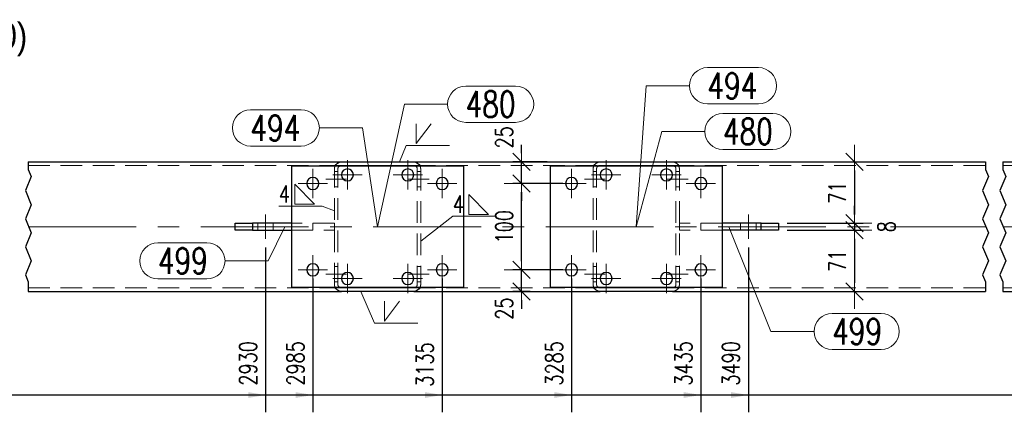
# Model space of a CAD drawing. Header units: millimetres. Extents: x -876 to 136, y 14938 to 15607.
# Tile 16 of 46: x -632 to -518, y 15411 to 15457. Entities that reach past the tile are written whole.
import ezdxf

# ---------------------------------------------------------------- set-up
doc = ezdxf.new("R2010")
doc.units = ezdxf.units.MM
doc.header["$LTSCALE"] = 10
doc.linetypes.add('HIDDEN', pattern=[0.375, 0.25, -0.125])
doc.linetypes.add('MITTE', pattern=[2, 1.25, -0.25, 0.25, -0.25])
doc.layers.get('Defpoints').update_dxf_attribs({"color": 1})
for name, color, linetype, lineweight in [('PS_DIM', 4, 'Continuous', 13), ('PS_Hidden', 2, 'HIDDEN', 9), ('PS_Mid', 5, 'MITTE', 15), ('PS_Pos', 1, 'Continuous', 15), ('PS_Shape', 161, 'Continuous', 30), ('PS_SOLID', 7, 'Continuous', 30), ('PS_TEXT', 3, 'Continuous', 18), ('PS_Weld', 1, 'Continuous', 9)]:
    doc.layers.add(name, color=color, linetype=linetype, lineweight=lineweight)
doc.styles.add('gil', font='txt', dxfattribs={"width": 0.9})
doc.styles.add('simplex', font='simplex.shx', dxfattribs={"width": 0.75})
doc.dimstyles.new('1_10_GŁ_DS1-LS10', dxfattribs={"dimtxt": 2, "dimasz": 2, "dimexe": 2, "dimexo": 1, "dimgap": 1, "dimtad": 1, "dimjust": 4, "dimdec": 0, "dimlfac": 10, "dimtxsty": 'simplex', "dimblk1": 'NONE', "dimsah": 1, "dimcen": 2, "dimclrd": 256, "dimclre": 256, "dimclrt": 3, "dimadec": 1, "dimazin": 0, "dimtfac": 1, "dimtdec": 0, "dimtmove": 2, "dimatfit": 3, "dimfxl": 1, "dimarcsym": 0})
doc.dimstyles.new('1_10_SC', dxfattribs={"dimtxt": 2, "dimasz": 1, "dimexe": 1, "dimexo": 1, "dimgap": 1, "dimtad": 1, "dimdec": 0, "dimlfac": 10, "dimtxsty": 'simplex', "dimblk": 'dimznak', "dimcen": 2, "dimclrd": 256, "dimclre": 256, "dimclrt": 3, "dimadec": 1, "dimazin": 0, "dimtfac": 1, "dimtdec": 0, "dimtix": 1, "dimtmove": 2, "dimatfit": 3, "dimldrblk": 'dim-grot', "dimfxl": 1, "dimarcsym": 0})

# ---------------------------------------------------------------- blocks, each defined once
blk = doc.blocks.new('*D31')
at = {"layer": 'Defpoints', "color": 0, "transparency": 16777216}
for p in [(-603.42, 15431.21), (-676.12, 15425.11), (-603.42, 15413.11)]:
    blk.add_point(p, dxfattribs=at)
at = {"layer": 'PS_DIM', "lineweight": -2, "transparency": 16777216}
for p, q in [((-603.42, 15430.21), (-603.42, 15411.11)), ((-676.12, 15424.11), (-676.12, 15411.11)), ((-676.12, 15413.11), (-605.42, 15413.11))]:
    blk.add_line(p, q, dxfattribs=at)
at = {"layer": 'PS_DIM', "transparency": 16777216}
blk.add_solid([(-605.42, 15413.44), (-605.42, 15412.77), (-603.42, 15413.11)], dxfattribs=at)
at = {"layer": 'PS_DIM', "color": 3, "transparency": 16777216, "insert": (-605.44, 15416.77), "char_height": 2, "attachment_point": 5, "rotation": 90, "style": 'simplex'}
blk.add_mtext('2930', dxfattribs=at)
blk = doc.blocks.new('_None')
blk = doc.blocks.new('*D32')
at = {"layer": 'Defpoints', "color": 0, "transparency": 16777216}
for p in [(-597.92, 15427.61), (-676.12, 15425.11), (-597.92, 15413.11)]:
    blk.add_point(p, dxfattribs=at)
at = {"layer": 'PS_DIM', "lineweight": -2, "transparency": 16777216}
for p, q in [((-597.92, 15426.61), (-597.92, 15411.11)), ((-676.12, 15424.11), (-676.12, 15411.11)), ((-676.12, 15413.11), (-599.92, 15413.11))]:
    blk.add_line(p, q, dxfattribs=at)
at = {"layer": 'PS_DIM', "transparency": 16777216}
blk.add_solid([(-599.92, 15413.44), (-599.92, 15412.77), (-597.92, 15413.11)], dxfattribs=at)
at = {"layer": 'PS_DIM', "color": 3, "transparency": 16777216, "insert": (-599.94, 15416.77), "char_height": 2, "attachment_point": 5, "rotation": 90, "style": 'simplex'}
blk.add_mtext('2985', dxfattribs=at)
blk = doc.blocks.new('*D33')
at = {"layer": 'Defpoints', "color": 0, "transparency": 16777216}
for p in [(-582.92, 15427.61), (-676.12, 15425.11), (-582.92, 15413.11)]:
    blk.add_point(p, dxfattribs=at)
at = {"layer": 'PS_DIM', "lineweight": -2, "transparency": 16777216}
for p, q in [((-582.92, 15426.61), (-582.92, 15411.11)), ((-676.12, 15424.11), (-676.12, 15411.11)), ((-676.12, 15413.11), (-584.92, 15413.11))]:
    blk.add_line(p, q, dxfattribs=at)
at = {"layer": 'PS_DIM', "transparency": 16777216}
blk.add_solid([(-584.92, 15413.44), (-584.92, 15412.77), (-582.92, 15413.11)], dxfattribs=at)
at = {"layer": 'PS_DIM', "color": 3, "transparency": 16777216, "insert": (-584.94, 15416.63), "char_height": 2, "attachment_point": 5, "rotation": 90, "style": 'simplex'}
blk.add_mtext('3135', dxfattribs=at)
blk = doc.blocks.new('*D34')
at = {"layer": 'Defpoints', "color": 0, "transparency": 16777216}
for p in [(-567.92, 15427.61), (-676.12, 15425.11), (-567.92, 15413.11)]:
    blk.add_point(p, dxfattribs=at)
at = {"layer": 'PS_DIM', "lineweight": -2, "transparency": 16777216}
for p, q in [((-567.92, 15426.61), (-567.92, 15411.11)), ((-676.12, 15424.11), (-676.12, 15411.11)), ((-676.12, 15413.11), (-569.92, 15413.11))]:
    blk.add_line(p, q, dxfattribs=at)
at = {"layer": 'PS_DIM', "transparency": 16777216}
blk.add_solid([(-569.92, 15413.44), (-569.92, 15412.77), (-567.92, 15413.11)], dxfattribs=at)
at = {"layer": 'PS_DIM', "color": 3, "transparency": 16777216, "insert": (-569.94, 15416.77), "char_height": 2, "attachment_point": 5, "rotation": 90, "style": 'simplex'}
blk.add_mtext('3285', dxfattribs=at)
blk = doc.blocks.new('*D35')
at = {"layer": 'Defpoints', "color": 0, "transparency": 16777216}
for p in [(-552.92, 15427.61), (-676.12, 15425.11), (-552.92, 15413.11)]:
    blk.add_point(p, dxfattribs=at)
at = {"layer": 'PS_DIM', "lineweight": -2, "transparency": 16777216}
for p, q in [((-552.92, 15426.61), (-552.92, 15411.11)), ((-676.12, 15424.11), (-676.12, 15411.11)), ((-676.12, 15413.11), (-554.92, 15413.11))]:
    blk.add_line(p, q, dxfattribs=at)
at = {"layer": 'PS_DIM', "transparency": 16777216}
blk.add_solid([(-554.92, 15413.44), (-554.92, 15412.77), (-552.92, 15413.11)], dxfattribs=at)
at = {"layer": 'PS_DIM', "color": 3, "transparency": 16777216, "insert": (-554.94, 15416.77), "char_height": 2, "attachment_point": 5, "rotation": 90, "style": 'simplex'}
blk.add_mtext('3435', dxfattribs=at)
blk = doc.blocks.new('*D36')
at = {"layer": 'Defpoints', "color": 0, "transparency": 16777216}
for p in [(-547.42, 15431.21), (-676.12, 15425.11), (-547.42, 15413.11)]:
    blk.add_point(p, dxfattribs=at)
at = {"layer": 'PS_DIM', "lineweight": -2, "transparency": 16777216}
for p, q in [((-547.42, 15430.21), (-547.42, 15411.11)), ((-676.12, 15424.11), (-676.12, 15411.11)), ((-676.12, 15413.11), (-549.42, 15413.11))]:
    blk.add_line(p, q, dxfattribs=at)
at = {"layer": 'PS_DIM', "transparency": 16777216}
blk.add_solid([(-549.42, 15413.44), (-549.42, 15412.77), (-547.42, 15413.11)], dxfattribs=at)
at = {"layer": 'PS_DIM', "color": 3, "transparency": 16777216, "insert": (-549.44, 15416.77), "char_height": 2, "attachment_point": 5, "rotation": 90, "style": 'simplex'}
blk.add_mtext('3490', dxfattribs=at)
blk = doc.blocks.new('*D37')
at = {"layer": 'Defpoints', "color": 0, "transparency": 16777216}
for p in [(-469.92, 15429.61), (-676.12, 15425.11), (-469.92, 15413.11)]:
    blk.add_point(p, dxfattribs=at)
at = {"layer": 'PS_DIM', "lineweight": -2, "transparency": 16777216}
for p, q in [((-469.92, 15428.61), (-469.92, 15411.11)), ((-676.12, 15424.11), (-676.12, 15411.11)), ((-676.12, 15413.11), (-471.92, 15413.11))]:
    blk.add_line(p, q, dxfattribs=at)
at = {"layer": 'PS_DIM', "transparency": 16777216}
blk.add_solid([(-471.92, 15413.44), (-471.92, 15412.77), (-469.92, 15413.11)], dxfattribs=at)
at = {"layer": 'PS_DIM', "color": 3, "transparency": 16777216, "insert": (-471.94, 15416.77), "char_height": 2, "attachment_point": 5, "rotation": 90, "style": 'simplex'}
blk.add_mtext('6668', dxfattribs=at)
blk = doc.blocks.new('*D38')
at = {"layer": 'Defpoints', "color": 0, "transparency": 16777216}
for p in [(-467.42, 15427.11), (-676.12, 15425.11), (-467.42, 15413.11)]:
    blk.add_point(p, dxfattribs=at)
at = {"layer": 'PS_DIM', "lineweight": -2, "transparency": 16777216}
for p, q in [((-467.42, 15426.11), (-467.42, 15411.11)), ((-676.12, 15424.11), (-676.12, 15411.11)), ((-676.12, 15413.11), (-469.42, 15413.11))]:
    blk.add_line(p, q, dxfattribs=at)
at = {"layer": 'PS_DIM', "transparency": 16777216}
blk.add_solid([(-469.42, 15413.44), (-469.42, 15412.77), (-467.42, 15413.11)], dxfattribs=at)
at = {"layer": 'PS_DIM', "color": 3, "transparency": 16777216, "insert": (-465.4, 15416.77), "char_height": 2, "attachment_point": 5, "rotation": 90, "style": 'simplex'}
blk.add_mtext('6693', dxfattribs=at)
blk = doc.blocks.new('dimznak')
at = {"color": 0}
for points in [[(0, 2), (0, -2)], [(-2, 0), (2, 0)]]:
    blk.add_lwpolyline(points, dxfattribs=at)
at = {"color": 2}
blk.add_lwpolyline([(1, 1), (-1, -1)], dxfattribs=at)
blk = doc.blocks.new('*D39')
at = {"layer": 'Defpoints', "color": 0, "transparency": 16777216}
for p in [(-540.2, 15440.11), (-543.92, 15433.01), (-535.1, 15433.01)]:
    blk.add_point(p, dxfattribs=at)
at = {"layer": 'PS_DIM', "lineweight": -2, "transparency": 16777216}
for p, q in [((-539.2, 15440.11), (-534.1, 15440.11)), ((-535.1, 15439.11), (-535.1, 15434.01)), ((-542.92, 15433.01), (-534.1, 15433.01))]:
    blk.add_line(p, q, dxfattribs=at)
for p, rotation in [((-535.1, 15440.11), 90), ((-535.1, 15433.01), 270)]:
    blk.add_blockref('dimznak', p, dxfattribs=dict(at, rotation=rotation))
at = {"layer": 'PS_DIM', "color": 3, "transparency": 16777216, "insert": (-537.1, 15436.56), "char_height": 2, "attachment_point": 5, "rotation": 90, "style": 'simplex'}
blk.add_mtext('71', dxfattribs=at)
blk = doc.blocks.new('dim-grot')
blk.add_hatch(color=256).paths.add_polyline_path([(0, 0), (-2, 0.5), (-2, -0.5)])
blk.add_lwpolyline([(0, 0), (-2, 0.5), (-2, -0.5), (0, 0)])
blk = doc.blocks.new('*D40')
at = {"layer": 'Defpoints', "color": 0, "transparency": 16777216}
for p in [(-543.92, 15433.01), (-543.92, 15432.21), (-535.1, 15432.21)]:
    blk.add_point(p, dxfattribs=at)
at = {"layer": 'PS_DIM', "lineweight": -2, "transparency": 16777216}
for p, q in [((-535.1, 15434.01), (-535.1, 15435.01)), ((-542.92, 15433.01), (-534.1, 15433.01)), ((-535.1, 15433.01), (-535.1, 15432.21)), ((-542.92, 15432.21), (-534.1, 15432.21)), ((-535.1, 15431.21), (-535.1, 15430.21))]:
    blk.add_line(p, q, dxfattribs=at)
for p, rotation in [((-535.1, 15433.01), 270), ((-535.1, 15432.21), 90)]:
    blk.add_blockref('dimznak', p, dxfattribs=dict(at, rotation=rotation))
at = {"layer": 'PS_DIM', "color": 3, "transparency": 16777216, "insert": (-531.39, 15432.61), "char_height": 2, "attachment_point": 5, "rotation": 90, "style": 'simplex'}
blk.add_mtext('8', dxfattribs=at)
blk = doc.blocks.new('*D41')
at = {"layer": 'Defpoints', "color": 0, "transparency": 16777216}
for p in [(-543.92, 15432.21), (-542.51, 15425.11), (-535.1, 15425.11)]:
    blk.add_point(p, dxfattribs=at)
at = {"layer": 'PS_DIM', "lineweight": -2, "transparency": 16777216}
for p, q in [((-542.92, 15432.21), (-534.1, 15432.21)), ((-535.1, 15431.21), (-535.1, 15426.11)), ((-541.51, 15425.11), (-534.1, 15425.11))]:
    blk.add_line(p, q, dxfattribs=at)
for p, rotation in [((-535.1, 15432.21), 90), ((-535.1, 15425.11), 270)]:
    blk.add_blockref('dimznak', p, dxfattribs=dict(at, rotation=rotation))
at = {"layer": 'PS_DIM', "color": 3, "transparency": 16777216, "insert": (-537.1, 15428.66), "char_height": 2, "attachment_point": 5, "rotation": 90, "style": 'simplex'}
blk.add_mtext('71', dxfattribs=at)
blk = doc.blocks.new('*D42')
at = {"layer": 'Defpoints', "color": 0, "transparency": 16777216}
for p in [(-573.74, 15427.61), (-567.92, 15427.61), (-571.74, 15425.11)]:
    blk.add_point(p, dxfattribs=at)
at = {"layer": 'PS_DIM', "lineweight": -2, "transparency": 16777216}
for p, q in [((-573.74, 15428.61), (-573.74, 15429.61)), ((-568.92, 15427.61), (-574.74, 15427.61)), ((-573.74, 15425.11), (-573.74, 15427.61)), ((-572.74, 15425.11), (-574.74, 15425.11)), ((-573.74, 15424.11), (-573.74, 15423.11))]:
    blk.add_line(p, q, dxfattribs=at)
for p, rotation in [((-573.74, 15427.61), 270), ((-573.74, 15425.11), 90)]:
    blk.add_blockref('dimznak', p, dxfattribs=dict(at, rotation=rotation))
at = {"layer": 'PS_DIM', "color": 3, "transparency": 16777216, "insert": (-575.74, 15423.12), "char_height": 2, "attachment_point": 5, "rotation": 90, "style": 'simplex'}
blk.add_mtext('25', dxfattribs=at)
blk = doc.blocks.new('*D43')
at = {"layer": 'Defpoints', "color": 0, "transparency": 16777216}
for p in [(-573.74, 15437.61), (-567.92, 15437.61), (-567.92, 15427.61)]:
    blk.add_point(p, dxfattribs=at)
at = {"layer": 'PS_DIM', "lineweight": -2, "transparency": 16777216}
for p, q in [((-568.92, 15437.61), (-574.74, 15437.61)), ((-573.74, 15428.61), (-573.74, 15436.61)), ((-568.92, 15427.61), (-574.74, 15427.61))]:
    blk.add_line(p, q, dxfattribs=at)
for p, rotation in [((-573.74, 15437.61), 90), ((-573.74, 15427.61), 270)]:
    blk.add_blockref('dimznak', p, dxfattribs=dict(at, rotation=rotation))
at = {"layer": 'PS_DIM', "color": 3, "transparency": 16777216, "insert": (-575.74, 15432.61), "char_height": 2, "attachment_point": 5, "rotation": 90, "style": 'simplex'}
blk.add_mtext('100', dxfattribs=at)
blk = doc.blocks.new('*D44')
at = {"layer": 'Defpoints', "color": 0, "transparency": 16777216}
for p in [(-573.74, 15440.11), (-569.76, 15440.11), (-567.92, 15437.61)]:
    blk.add_point(p, dxfattribs=at)
at = {"layer": 'PS_DIM', "lineweight": -2, "transparency": 16777216}
for p, q in [((-573.74, 15441.11), (-573.74, 15442.11)), ((-570.76, 15440.11), (-574.74, 15440.11)), ((-573.74, 15437.61), (-573.74, 15440.11)), ((-568.92, 15437.61), (-574.74, 15437.61)), ((-573.74, 15436.61), (-573.74, 15435.61))]:
    blk.add_line(p, q, dxfattribs=at)
for p, rotation in [((-573.74, 15440.11), 270), ((-573.74, 15437.61), 90)]:
    blk.add_blockref('dimznak', p, dxfattribs=dict(at, rotation=rotation))
at = {"layer": 'PS_DIM', "color": 3, "transparency": 16777216, "insert": (-575.74, 15442.96), "char_height": 2, "attachment_point": 5, "rotation": 90, "style": 'simplex'}
blk.add_mtext('25', dxfattribs=at)
blk = doc.blocks.new('*X476')
at = {"color": 3, "style": 'gil', "width": 0.9}
for s, p in [('RS.441 Widok z przodu (Sc1:10)', (-683.62, 15453.24, 0.8)), ('RYGIEL ŚCIENNY (1 x)', (-683.62, 15448.24, 0.8))]:
    blk.add_text(s, height=3, dxfattribs=at).set_placement(p)
blk = doc.blocks.new('*X487')
at = {"color": 1}
for p, q in [((-630.92, 15440.11), (-630.92, 15439.22)), ((-519.92, 15440.11), (-519.92, 15439.22)), ((-517.92, 15440.11), (-517.92, 15439.22)), ((-630.58, 15438.41), (-631.26, 15436.79)), ((-630.92, 15439.22), (-630.58, 15438.41)), ((-519.58, 15438.41), (-520.26, 15436.79)), ((-519.92, 15439.22), (-519.58, 15438.41)), ((-517.58, 15438.41), (-518.26, 15436.79)), ((-517.92, 15439.22), (-517.58, 15438.41)), ((-631.26, 15436.79), (-630.58, 15435.16)), ((-520.26, 15436.79), (-519.58, 15435.16)), ((-518.26, 15436.79), (-517.58, 15435.16)), ((-630.58, 15435.16), (-631.26, 15433.53)), ((-519.58, 15435.16), (-520.26, 15433.53)), ((-517.58, 15435.16), (-518.26, 15433.53)), ((-631.26, 15433.53), (-630.58, 15431.91)), ((-520.26, 15433.53), (-519.58, 15431.91)), ((-518.26, 15433.53), (-517.58, 15431.91)), ((-630.58, 15431.91), (-631.26, 15430.28)), ((-519.58, 15431.91), (-520.26, 15430.28)), ((-517.58, 15431.91), (-518.26, 15430.28)), ((-631.26, 15430.28), (-630.58, 15428.66)), ((-520.26, 15430.28), (-519.58, 15428.66)), ((-518.26, 15430.28), (-517.58, 15428.66)), ((-630.58, 15428.66), (-631.26, 15427.03)), ((-519.58, 15428.66), (-520.26, 15427.03)), ((-517.58, 15428.66), (-518.26, 15427.03)), ((-631.26, 15427.03), (-630.92, 15426.22)), ((-520.26, 15427.03), (-519.92, 15426.22)), ((-518.26, 15427.03), (-517.92, 15426.22)), ((-630.92, 15426.22), (-630.92, 15425.11)), ((-519.92, 15426.22), (-519.92, 15425.11)), ((-517.92, 15426.22), (-517.92, 15425.11))]:
    blk.add_line(p, q, dxfattribs=at)
at = {"layer": 'PS_Hidden', "color": 2, "linetype": 'HIDDEN'}
for p, q in [((-630.92, 15439.71), (-594.62, 15439.71)), ((-586.22, 15439.71), (-564.62, 15439.71)), ((-556.22, 15439.71), (-519.92, 15439.71)), ((-517.92, 15439.71), (-474.92, 15439.71)), ((-595.42, 15425.91), (-595.42, 15439.31)), ((-595.42, 15439.01), (-595.02, 15439.01)), ((-595.02, 15425.91), (-595.02, 15439.31)), ((-585.82, 15439.31), (-585.82, 15425.91)), ((-585.82, 15439.01), (-585.42, 15439.01)), ((-585.42, 15439.31), (-585.42, 15425.91)), ((-565.42, 15425.91), (-565.42, 15439.31)), ((-565.42, 15439.01), (-565.02, 15439.01)), ((-565.02, 15425.91), (-565.02, 15439.31)), ((-555.82, 15439.31), (-555.82, 15425.91)), ((-555.82, 15439.01), (-555.42, 15439.01)), ((-555.42, 15439.31), (-555.42, 15425.91)), ((-595.42, 15437.21), (-595.02, 15437.21)), ((-585.82, 15437.21), (-585.42, 15437.21)), ((-565.42, 15437.21), (-565.02, 15437.21)), ((-555.82, 15437.21), (-555.42, 15437.21)), ((-604.32, 15432.21), (-604.32, 15433.01)), ((-602.52, 15432.21), (-602.52, 15433.01)), ((-595.42, 15433.01), (-600.42, 15433.01)), ((-597.92, 15433.01), (-597.92, 15432.21)), ((-595.42, 15432.21), (-595.42, 15433.01)), ((-555.42, 15432.21), (-555.42, 15433.01)), ((-550.42, 15433.01), (-555.42, 15433.01)), ((-552.92, 15432.21), (-552.92, 15433.01)), ((-548.32, 15432.21), (-548.32, 15433.01)), ((-546.52, 15432.21), (-546.52, 15433.01)), ((-600.42, 15432.21), (-595.42, 15432.21)), ((-550.42, 15432.21), (-555.42, 15432.21)), ((-595.42, 15428.01), (-595.02, 15428.01)), ((-585.82, 15428.01), (-585.42, 15428.01)), ((-565.42, 15428.01), (-565.02, 15428.01)), ((-555.82, 15428.01), (-555.42, 15428.01)), ((-595.42, 15426.21), (-595.02, 15426.21)), ((-585.82, 15426.21), (-585.42, 15426.21)), ((-565.42, 15426.21), (-565.02, 15426.21)), ((-555.82, 15426.21), (-555.42, 15426.21)), ((-630.92, 15425.51), (-594.62, 15425.51)), ((-586.22, 15425.51), (-564.62, 15425.51)), ((-556.22, 15425.51), (-519.92, 15425.51)), ((-517.92, 15425.51), (-474.92, 15425.51))]:
    blk.add_line(p, q, dxfattribs=at)
at = {"layer": 'PS_Hidden', "extrusion": (0, 0, -1)}
for centre, radius, start, end in [((594.62, 15439.31), 0.8, 0, 22.0243), ((594.62, 15439.31), 0.4, 0, 48.5904), ((586.22, 15439.31), 0.4, 131.4096, 180), ((586.22, 15439.31), 0.8, 157.9757, 180), ((564.62, 15439.31), 0.8, 0, 22.0243), ((564.62, 15439.31), 0.4, 0, 48.5904), ((556.22, 15439.31), 0.4, 131.4096, 180), ((556.22, 15439.31), 0.8, 157.9757, 180), ((594.62, 15425.91), 0.8, 337.9757, 0), ((594.62, 15425.91), 0.4, 311.4096, 360), ((586.22, 15425.91), 0.4, 180, 228.5904), ((586.22, 15425.91), 0.8, 180, 202.0243), ((564.62, 15425.91), 0.8, 337.9757, 0), ((564.62, 15425.91), 0.4, 311.4096, 360), ((556.22, 15425.91), 0.4, 180, 228.5904), ((556.22, 15425.91), 0.8, 180, 202.0243)]:
    blk.add_arc(centre, radius, start, end, dxfattribs=at)
at = {"layer": 'PS_Mid', "color": 5, "linetype": 'MITTE'}
for p, q in [((-593.92, 15440.31), (-593.92, 15436.91)), ((-586.92, 15440.31), (-586.92, 15436.91)), ((-563.92, 15440.31), (-563.92, 15436.91)), ((-556.92, 15440.31), (-556.92, 15436.91)), ((-597.92, 15439.31), (-597.92, 15435.91)), ((-592.22, 15438.61), (-595.62, 15438.61)), ((-585.22, 15438.61), (-588.62, 15438.61)), ((-582.92, 15439.31), (-582.92, 15435.91)), ((-567.92, 15439.31), (-567.92, 15435.91)), ((-562.22, 15438.61), (-565.62, 15438.61)), ((-555.22, 15438.61), (-558.62, 15438.61)), ((-552.92, 15439.31), (-552.92, 15435.91)), ((-596.22, 15437.61), (-599.62, 15437.61)), ((-594.02, 15438.11), (-596.42, 15438.11)), ((-584.42, 15438.11), (-586.82, 15438.11)), ((-581.22, 15437.61), (-584.62, 15437.61)), ((-566.22, 15437.61), (-569.62, 15437.61)), ((-564.02, 15438.11), (-566.42, 15438.11)), ((-554.42, 15438.11), (-556.82, 15438.11)), ((-551.22, 15437.61), (-554.62, 15437.61)), ((-603.42, 15434.01), (-603.42, 15431.21)), ((-547.42, 15434.01), (-547.42, 15431.21)), ((-630.92, 15432.61), (-519.92, 15432.61)), ((-590.42, 15432.61), (-590.42, 15432.61)), ((-560.42, 15432.61), (-560.42, 15432.61)), ((-517.92, 15432.61), (-469.92, 15432.61)), ((-597.92, 15429.31), (-597.92, 15425.91)), ((-582.92, 15429.31), (-582.92, 15425.91)), ((-567.92, 15429.31), (-567.92, 15425.91)), ((-552.92, 15429.31), (-552.92, 15425.91)), ((-593.92, 15428.31), (-593.92, 15424.91)), ((-586.92, 15428.31), (-586.92, 15424.91)), ((-563.92, 15428.31), (-563.92, 15424.91)), ((-556.92, 15428.31), (-556.92, 15424.91)), ((-596.22, 15427.61), (-599.62, 15427.61)), ((-594.02, 15427.11), (-596.42, 15427.11)), ((-584.42, 15427.11), (-586.82, 15427.11)), ((-581.22, 15427.61), (-584.62, 15427.61)), ((-566.22, 15427.61), (-569.62, 15427.61)), ((-564.02, 15427.11), (-566.42, 15427.11)), ((-554.42, 15427.11), (-556.82, 15427.11)), ((-551.22, 15427.61), (-554.62, 15427.61)), ((-592.22, 15426.61), (-595.62, 15426.61)), ((-585.22, 15426.61), (-588.62, 15426.61)), ((-562.22, 15426.61), (-565.62, 15426.61)), ((-555.22, 15426.61), (-558.62, 15426.61))]:
    blk.add_line(p, q, dxfattribs=at)
at = {"layer": 'PS_SOLID', "color": 7, "linetype": 'Continuous'}
for p, q in [((-630.92, 15440.11), (-594.62, 15440.11)), ((-600.42, 15439.61), (-600.42, 15425.61)), ((-580.42, 15439.61), (-600.42, 15439.61)), ((-594.62, 15440.11), (-586.22, 15440.11)), ((-594.62, 15439.71), (-586.22, 15439.71)), ((-586.22, 15440.11), (-564.62, 15440.11)), ((-580.42, 15425.61), (-580.42, 15439.61)), ((-570.42, 15439.61), (-570.42, 15425.61)), ((-550.42, 15439.61), (-570.42, 15439.61)), ((-564.62, 15440.11), (-556.22, 15440.11)), ((-564.62, 15439.71), (-556.22, 15439.71)), ((-556.22, 15440.11), (-519.92, 15440.11)), ((-550.42, 15425.61), (-550.42, 15439.61)), ((-517.92, 15440.11), (-474.92, 15440.11)), ((-606.92, 15432.21), (-606.92, 15433.01)), ((-606.92, 15433.01), (-604.92, 15433.01)), ((-604.92, 15433.01), (-604.92, 15432.21)), ((-600.42, 15433.01), (-604.92, 15433.01)), ((-545.92, 15433.01), (-550.42, 15433.01)), ((-545.92, 15432.21), (-545.92, 15433.01)), ((-545.92, 15433.01), (-543.92, 15433.01)), ((-543.92, 15433.01), (-543.92, 15432.21)), ((-604.92, 15432.21), (-606.92, 15432.21)), ((-604.92, 15432.21), (-600.42, 15432.21)), ((-545.92, 15432.21), (-550.42, 15432.21)), ((-543.92, 15432.21), (-545.92, 15432.21)), ((-630.92, 15425.11), (-594.62, 15425.11)), ((-600.42, 15425.61), (-580.42, 15425.61)), ((-586.22, 15425.51), (-594.62, 15425.51)), ((-586.22, 15425.11), (-594.62, 15425.11)), ((-586.22, 15425.11), (-564.62, 15425.11)), ((-570.42, 15425.61), (-550.42, 15425.61)), ((-556.22, 15425.51), (-564.62, 15425.51)), ((-556.22, 15425.11), (-564.62, 15425.11)), ((-556.22, 15425.11), (-519.92, 15425.11)), ((-517.92, 15425.11), (-474.92, 15425.11))]:
    blk.add_line(p, q, dxfattribs=at)
at = {"layer": 'PS_SOLID', "color": 7, "extrusion": (0, 0, -1)}
for centre in [(597.92, 15437.61), (593.92, 15438.61), (586.92, 15438.61), (582.92, 15437.61), (567.92, 15437.61), (563.92, 15438.61), (556.92, 15438.61), (552.92, 15437.61), (597.92, 15427.61), (582.92, 15427.61), (567.92, 15427.61), (552.92, 15427.61), (593.92, 15426.61), (586.92, 15426.61), (563.92, 15426.61), (556.92, 15426.61)]:
    blk.add_circle(centre, 0.7, dxfattribs=at)
at = {"layer": 'PS_SOLID', "extrusion": (0, 0, -1)}
for centre, radius, start, end in [((594.62, 15439.31), 0.8, 22.0243, 90), ((594.62, 15439.31), 0.4, 48.5904, 90), ((586.22, 15439.31), 0.8, 90, 157.9757), ((586.22, 15439.31), 0.4, 90, 131.4096), ((564.62, 15439.31), 0.8, 22.0243, 90), ((564.62, 15439.31), 0.4, 48.5904, 90), ((556.22, 15439.31), 0.8, 90, 157.9757), ((556.22, 15439.31), 0.4, 90, 131.4096), ((594.62, 15425.91), 0.8, 270, 337.9757), ((594.62, 15425.91), 0.4, 270, 311.4096), ((586.22, 15425.91), 0.8, 202.0243, 270), ((586.22, 15425.91), 0.4, 228.5904, 270), ((564.62, 15425.91), 0.8, 270, 337.9757), ((564.62, 15425.91), 0.4, 270, 311.4096), ((556.22, 15425.91), 0.8, 202.0243, 270), ((556.22, 15425.91), 0.4, 228.5904, 270)]:
    blk.add_arc(centre, radius, start, end, dxfattribs=at)
blk = doc.blocks.new('*X491')
at = {"color": 1}
for p, q in [((-580.2, 15448.9, 0.8), (-574.41, 15448.9, 0.8)), ((-590.42, 15432.61, 0.8), (-587.3, 15446.8, 0.8)), ((-587.3, 15446.8, 0.8), (-582.3, 15446.8, 0.8)), ((-580.2, 15444.7, 0.8), (-574.41, 15444.7, 0.8))]:
    blk.add_line(p, q, dxfattribs=at)
for centre, start, end in [((-580.2, 15446.8, 0.8), 90, 270), ((-574.41, 15446.8, 0.8), 270, 90)]:
    blk.add_arc(centre, 2.1, start, end, dxfattribs=at)
at = {"color": 30, "style": 'simplex', "width": 0.75}
blk.add_text('480', height=3, dxfattribs=at).set_placement((-580.2, 15445.3, 0.8))
blk = doc.blocks.new('*X492')
at = {"color": 1}
for p, q in [((-552.16, 15451.04, 0.8), (-546.26, 15451.04, 0.8)), ((-560.42, 15432.61, 0.8), (-559.26, 15448.94, 0.8)), ((-559.26, 15448.94, 0.8), (-554.26, 15448.94, 0.8)), ((-552.16, 15446.84, 0.8), (-546.26, 15446.84, 0.8))]:
    blk.add_line(p, q, dxfattribs=at)
for centre, start, end in [((-552.16, 15448.94, 0.8), 90, 270), ((-546.26, 15448.94, 0.8), 270, 90)]:
    blk.add_arc(centre, 2.1, start, end, dxfattribs=at)
at = {"color": 30, "style": 'simplex', "width": 0.75}
blk.add_text('494', height=3, dxfattribs=at).set_placement((-552.16, 15447.44, 0.8))
blk = doc.blocks.new('*X493')
at = {"color": 1}
for p, q in [((-605.16, 15446.15, 0.8), (-599.27, 15446.15, 0.8)), ((-597.17, 15444.05, 0.8), (-592.17, 15444.05, 0.8)), ((-590.42, 15432.61, 0.8), (-592.17, 15444.05, 0.8)), ((-605.16, 15441.95, 0.8), (-599.27, 15441.95, 0.8))]:
    blk.add_line(p, q, dxfattribs=at)
for centre, start, end in [((-605.16, 15444.05, 0.8), 90, 270), ((-599.27, 15444.05, 0.8), 270, 90)]:
    blk.add_arc(centre, 2.1, start, end, dxfattribs=at)
at = {"color": 30, "style": 'simplex', "width": 0.75}
blk.add_text('494', height=3, dxfattribs=at).set_placement((-605.16, 15442.55, 0.8))
blk = doc.blocks.new('*X494')
at = {"color": 1}
for p, q in [((-550.37, 15445.74, 0.8), (-544.59, 15445.74, 0.8)), ((-560.42, 15432.61, 0.8), (-557.47, 15443.64, 0.8)), ((-557.47, 15443.64, 0.8), (-552.47, 15443.64, 0.8)), ((-550.37, 15441.54, 0.8), (-544.59, 15441.54, 0.8))]:
    blk.add_line(p, q, dxfattribs=at)
for centre, start, end in [((-550.37, 15443.64, 0.8), 90, 270), ((-544.59, 15443.64, 0.8), 270, 90)]:
    blk.add_arc(centre, 2.1, start, end, dxfattribs=at)
at = {"color": 30, "style": 'simplex', "width": 0.75}
blk.add_text('480', height=3, dxfattribs=at).set_placement((-550.37, 15442.14, 0.8))
blk = doc.blocks.new('*X495')
at = {"color": 1}
for p, q in [((-549.67, 15432.61, 0.8), (-544.8, 15420.47, 0.8)), ((-537.7, 15422.57, 0.8), (-532.02, 15422.57, 0.8)), ((-544.8, 15420.47, 0.8), (-539.8, 15420.47, 0.8)), ((-537.7, 15418.37, 0.8), (-532.02, 15418.37, 0.8))]:
    blk.add_line(p, q, dxfattribs=at)
for centre, start, end in [((-537.7, 15420.47, 0.8), 90, 270), ((-532.02, 15420.47, 0.8), 270, 90)]:
    blk.add_arc(centre, 2.1, start, end, dxfattribs=at)
at = {"color": 30, "style": 'simplex', "width": 0.75}
blk.add_text('499', height=3, dxfattribs=at).set_placement((-537.7, 15418.97, 0.8))
blk = doc.blocks.new('*X496')
at = {"color": 1}
for p, q in [((-601.17, 15432.61, 0.8), (-603.11, 15428.65, 0.8)), ((-615.89, 15430.75, 0.8), (-610.21, 15430.75, 0.8)), ((-608.11, 15428.65, 0.8), (-603.11, 15428.65, 0.8)), ((-615.89, 15426.55, 0.8), (-610.21, 15426.55, 0.8))]:
    blk.add_line(p, q, dxfattribs=at)
for centre, start, end in [((-615.89, 15428.65, 0.8), 90, 270), ((-610.21, 15428.65, 0.8), 270, 90)]:
    blk.add_arc(centre, 2.1, start, end, dxfattribs=at)
at = {"color": 30, "style": 'simplex', "width": 0.75}
blk.add_text('499', height=3, dxfattribs=at).set_placement((-615.89, 15427.15, 0.8))
blk = doc.blocks.new('*X927')
at = {"color": 3}
for p, q in [((-577.54, 15434.04), (-579.84, 15436.34)), ((-579.84, 15436.34), (-579.84, 15434.04)), ((-579.84, 15434.04), (-577.54, 15434.04))]:
    blk.add_line(p, q, dxfattribs=at)
at = {"color": 9}
for p, q in [((-585.42, 15430.94), (-581.68, 15433.81)), ((-581.68, 15433.81), (-576.68, 15433.81))]:
    blk.add_line(p, q, dxfattribs=at)
at = {"color": 2, "style": 'simplex', "width": 0.75}
blk.add_text('4', height=2, dxfattribs=at).set_placement((-581.68, 15434.21))
blk = doc.blocks.new('*X928')
at = {"color": 3}
for p, q in [((-597.72, 15435.23), (-600.02, 15437.53)), ((-600.02, 15437.53), (-600.02, 15435.23)), ((-600.02, 15435.23), (-597.72, 15435.23))]:
    blk.add_line(p, q, dxfattribs=at)
at = {"color": 9}
for p in [(-601.86, 15435), (-595.42, 15434.44)]:
    blk.add_line(p, (-596.86, 15435), dxfattribs=at)
at = {"color": 2, "style": 'simplex', "width": 0.75}
blk.add_text('4', height=2, dxfattribs=at).set_placement((-601.86, 15435.4))
blk = doc.blocks.new('*X929')
at = {"color": 9}
for p, q in [((-592.35, 15425.11), (-590.76, 15421.45)), ((-590.76, 15421.45), (-585.76, 15421.45))]:
    blk.add_line(p, q, dxfattribs=at)
at = {"color": 3}
for q in [(-589.61, 15423.98), (-587.88, 15423.98)]:
    blk.add_line((-589.61, 15421.68), q, dxfattribs=at)
blk = doc.blocks.new('*X930')
at = {"color": 3}
for q in [(-585.94, 15444.54), (-584.21, 15444.54)]:
    blk.add_line((-585.94, 15442.24), q, dxfattribs=at)
at = {"color": 9}
for p, q in [((-587.86, 15440.11), (-587.09, 15442.01)), ((-587.09, 15442.01), (-582.09, 15442.01))]:
    blk.add_line(p, q, dxfattribs=at)

msp = doc.modelspace()

# ---------------------------------------------------------------- block references
at = {"layer": 'PS_Pos'}
for name in ['*X492', '*X491', '*X493', '*X494', '*X496', '*X495']:
    msp.add_blockref(name, (0, 0), dxfattribs=at)
at = {"layer": 'PS_Shape', "color": 20}
msp.add_blockref('*X487', (0, 0), dxfattribs=at)
at = {"layer": 'PS_TEXT'}
msp.add_blockref('*X476', (0, 0), dxfattribs=at)
at = {"layer": 'PS_Weld'}
for name in ['*X930', '*X928', '*X927', '*X929']:
    msp.add_blockref(name, (0, 0), dxfattribs=at)

# ---------------------------------------------------------------- dimensions: what is measured, and where the dimension line sits
at = {"layer": 'PS_DIM'}
for base, p1, p2, picture, middle in [((-573.74, 15440.11, 0.8), (-567.92, 15437.61, 0.8), (-569.76, 15440.11, 0.8), '*D44', (-575.74, 15442.96, 0.8)), ((-535.1, 15432.21, 0.8), (-543.92, 15433.01, 0.8), (-543.92, 15432.21, 0.8), '*D40', (-531.39, 15432.61, 0.8)), ((-573.74, 15427.61, 0.8), (-571.74, 15425.11, 0.8), (-567.92, 15427.61, 0.8), '*D42', (-575.74, 15423.12, 0.8))]:
    dim = msp.add_linear_dim(base=base, p1=p1, p2=p2, angle=90, dimstyle='1_10_SC', dxfattribs=at)
    dim.commit()
    dim.dimension.update_dxf_attribs({"geometry": picture, "text_midpoint": middle, "dimtype": 128})
for base, p1, p2, picture, middle in [((-535.1, 15433.01, 0.8), (-540.2, 15440.11, 0.8), (-543.92, 15433.01, 0.8), '*D39', (-537.1, 15436.56, 0.8)), ((-573.74, 15437.61, 0.8), (-567.92, 15427.61, 0.8), (-567.92, 15437.61, 0.8), '*D43', (-575.74, 15432.61, 0.8)), ((-535.1, 15425.11, 0.8), (-543.92, 15432.21, 0.8), (-542.51, 15425.11, 0.8), '*D41', (-537.1, 15428.66, 0.8))]:
    dim = msp.add_linear_dim(base=base, p1=p1, p2=p2, angle=90, dimstyle='1_10_SC', dxfattribs=at)
    dim.commit()
    dim.dimension.update_dxf_attribs({"geometry": picture, "text_midpoint": middle})
for base, p2, text, picture, middle in [((-603.42, 15413.11, 0.8), (-603.42, 15431.21, 0.8), '2930', '*D31', (-605.44, 15416.77, 0.8)), ((-547.42, 15413.11, 0.8), (-547.42, 15431.21, 0.8), '3490', '*D36', (-549.44, 15416.77, 0.8)), ((-469.92, 15413.11, 0.8), (-469.92, 15429.61, 0.8), '6668', '*D37', (-471.94, 15416.77, 0.8)), ((-597.92, 15413.11, 0.8), (-597.92, 15427.61, 0.8), '2985', '*D32', (-599.94, 15416.77, 0.8)), ((-582.92, 15413.11, 0.8), (-582.92, 15427.61, 0.8), '3135', '*D33', (-584.94, 15416.63, 0.8)), ((-567.92, 15413.11, 0.8), (-567.92, 15427.61, 0.8), '3285', '*D34', (-569.94, 15416.77, 0.8)), ((-552.92, 15413.11, 0.8), (-552.92, 15427.61, 0.8), '3435', '*D35', (-554.94, 15416.77, 0.8)), ((-467.42, 15413.11, 0.8), (-467.42, 15427.11, 0.8), '6693', '*D38', (-465.4, 15416.77, 0.8))]:
    dim = msp.add_linear_dim(base=base, p1=(-676.12, 15425.11, 0.8), p2=p2, text=text, dimstyle='1_10_GŁ_DS1-LS10', dxfattribs=at)
    dim.commit()
    dim.dimension.update_dxf_attribs({"geometry": picture, "text_midpoint": middle, "dimtype": 128, "text_rotation": 90})

doc.saveas('drawing.dxf')
